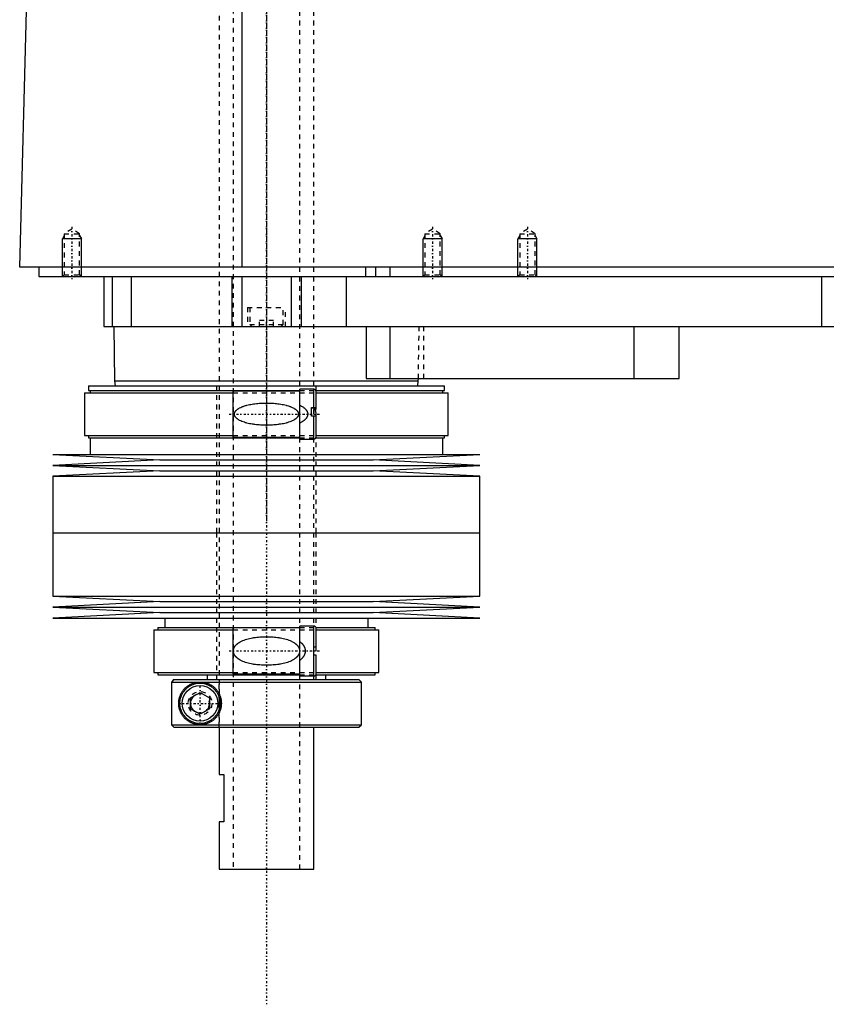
# Model space of a CAD drawing. Extents: x -502 to 139, y -139 to 487.
# Tile 1 of 7: x -502 to -332, y -139 to 69. Entities that reach past the tile are written whole.
import ezdxf

# ---------------------------------------------------------------- set-up
doc = ezdxf.new("R2010")
doc.units = 0
doc.linetypes.add('CENTER', pattern=[1.5, 0.45, -0.5, 0.05, -0.5])
doc.linetypes.add('DASHED', pattern=[2, 1, -1])
for name, color, linetype in [('AM_0', 7, 'CONTINUOUS'), ('AM_10', 7, 'CONTINUOUS'), ('AM_3', 7, 'DASHED'), ('AM_7', 7, 'CENTER')]:
    doc.layers.add(name, color=color, linetype=linetype)

msp = doc.modelspace()

# ---------------------------------------------------------------- linework, layer by layer
at = {"layer": 'AM_0', "color": 7, "linetype": 'CONTINUOUS'}
for p, q in [((-455.15, 16.5), (-455.15, 77.05)), ((-502, 16.5), (-500.5, 73.35)), ((-100.5, 16.5), (-502, 16.5)), ((-498, 16.5), (-498, 14.5)), ((-429.15, 16.5), (-429.15, 14.5)), ((-427, 16.5), (-427, 14.5)), ((-424, 16.5), (-424, 14.5)), ((-498, 14.5), (-144, 14.5)), ((-489, 14.5), (-489.01, 14.51)), ((-484.3, 14.5), (-484.3, 4)), ((-482.5, 14.5), (-482.5, 4)), ((-478.5, 14.5), (-478.5, 4)), ((-457.3, 14.5), (-457.3, 4)), ((-455.19, 14.5), (-455.19, 4)), ((-444.81, 14.5), (-444.81, 4)), ((-442.7, 14.5), (-442.7, 4)), ((-433.21, 14.5), (-433.21, 4)), ((-333, 14.5), (-333, 4)), ((-484.3, 4), (-288, 4)), ((-482.18, 4), (-482, -7.5)), ((-429, 4), (-429, -7)), ((-424, 4), (-424, -7)), ((-372.56, 4), (-372.56, -7)), ((-363, -7), (-363, 4)), ((-482, -7.5), (-481.9, -8.5)), ((-482, -7.5), (-418, -7.5)), ((-429, -7), (-363, -7)), ((-418.1, -8.5), (-418, -7.5)), ((-418, -7.5), (-417.99, -7)), ((-488.32, -10), (-488.32, -19)), ((-488.32, -10), (-457, -10)), ((-487.52, -8.5), (-487.52, -9.5)), ((-487.52, -8.5), (-412.48, -8.5)), ((-487.52, -9.5), (-443, -9.5)), ((-487.18, -9.5), (-487.18, -10)), ((-443, -9.65), (-457, -9.65)), ((-457, -19.35), (-457, -9.65)), ((-440, -9.25), (-443, -9.25)), ((-443, -19.75), (-443, -9.25)), ((-440, -13.1), (-440, -9.25)), ((-439.56, -9.5), (-412.48, -9.5)), ((-439.5, -13.1), (-439.5, -9.75)), ((-439.5, -10), (-411.68, -10)), ((-412.82, -10), (-412.82, -9.5)), ((-412.48, -9.5), (-412.48, -8.5)), ((-411.68, -19), (-411.68, -10)), ((-440.5, -13.1), (-439.5, -13.1)), ((-440.5, -14.9), (-440.5, -13.1)), ((-440.5, -13.16), (-440, -13.16)), ((-439.5, -14.9), (-440.5, -14.9)), ((-440, -19.75), (-440, -14.9)), ((-439.5, -19.25), (-439.5, -14.9)), ((-488.32, -19), (-457, -19)), ((-487.52, -19), (-487.52, -19.5)), ((-487.52, -19.5), (-443, -19.5)), ((-487.18, -19.5), (-487.18, -23)), ((-457, -19.35), (-443, -19.35)), ((-443, -19.75), (-440, -19.75)), ((-439.56, -19.5), (-412.48, -19.5)), ((-439.5, -19), (-411.68, -19)), ((-412.82, -23), (-412.82, -19.5)), ((-412.48, -19.5), (-412.48, -19)), ((-495, -23), (-472.5, -24.15)), ((-495, -23), (-405, -23)), ((-472.5, -24.15), (-495, -25.3)), ((-472.5, -24.15), (-427.5, -24.15)), ((-427.5, -24.15), (-405, -23)), ((-405, -25.3), (-427.5, -24.15)), ((-495, -25.3), (-472.5, -26.45)), ((-495, -25.3), (-405, -25.3)), ((-472.5, -26.45), (-495, -27.6)), ((-472.5, -26.45), (-427.5, -26.45)), ((-427.5, -26.45), (-405, -25.3)), ((-405, -27.6), (-427.5, -26.45)), ((-495, -27.6), (-495, -39.5)), ((-495, -27.6), (-405, -27.6)), ((-405, -39.5), (-405, -27.6)), ((-495, -39.5), (-405, -39.5)), ((-495, -39.5), (-495, -52.9)), ((-495, -39.5), (-405, -39.5)), ((-405, -52.9), (-405, -39.5)), ((-495, -52.9), (-472.5, -54.05)), ((-495, -52.9), (-405, -52.9)), ((-427.5, -54.05), (-405, -52.9)), ((-472.5, -54.05), (-495, -55.2)), ((-495, -55.2), (-472.5, -56.35)), ((-495, -55.2), (-405, -55.2)), ((-472.5, -54.05), (-427.5, -54.05)), ((-405, -55.2), (-427.5, -54.05)), ((-427.5, -56.35), (-405, -55.2)), ((-472.5, -56.35), (-495, -57.5)), ((-495, -57.5), (-405, -57.5)), ((-472.5, -56.35), (-427.5, -56.35)), ((-471.4, -57.5), (-471.4, -59.5)), ((-428.6, -59.5), (-428.6, -57.5)), ((-405, -57.5), (-427.5, -56.35)), ((-473.7, -60), (-473.7, -69)), ((-473.7, -60), (-457, -60)), ((-472.9, -59.5), (-472.9, -60)), ((-472.9, -59.5), (-443, -59.5)), ((-443, -59.6), (-457, -59.6)), ((-457, -69.3), (-457, -59.6)), ((-440, -59.2), (-443, -59.2)), ((-443, -69.7), (-443, -59.2)), ((-440, -69.7), (-440, -59.2)), ((-439.54, -59.5), (-427.1, -59.5)), ((-439.5, -63.55), (-439.5, -59.7)), ((-439.5, -60), (-426.3, -60)), ((-427.1, -60), (-427.1, -59.5)), ((-426.3, -69), (-426.3, -60)), ((-440, -63.55), (-439.5, -63.55)), ((-439.5, -65.35), (-440, -65.35)), ((-439.5, -69.2), (-439.5, -65.35)), ((-473.7, -69), (-457, -69)), ((-472.9, -69), (-472.9, -69.5)), ((-472.9, -69.5), (-442.99, -69.5)), ((-469.49, -70.5), (-469.99, -71)), ((-469.49, -70.5), (-430.5, -70.5)), ((-462.5, -69.5), (-462.5, -70.5)), ((-457, -69.3), (-443, -69.3)), ((-443, -69.7), (-440, -69.7)), ((-439.6, -69.5), (-427.1, -69.5)), ((-439.5, -69), (-426.3, -69)), ((-437.5, -70.5), (-437.5, -69.5)), ((-430, -71), (-430.5, -70.5)), ((-427.1, -69.5), (-427.1, -69)), ((-469.99, -71), (-430, -71)), ((-469.99, -71), (-469.99, -80)), ((-430, -80), (-430, -71)), ((-466, -74.35), (-464, -73.19)), ((-466, -76.65), (-466, -74.35)), ((-464, -73.19), (-462, -74.35)), ((-462, -74.35), (-462, -76.65)), ((-464, -77.81), (-466, -76.65)), ((-462, -76.65), (-464, -77.81)), ((-469.99, -80), (-430, -80)), ((-469.99, -80), (-469.49, -80.5)), ((-469.49, -80.5), (-430.5, -80.5)), ((-460, -80.5), (-460, -90.5)), ((-440, -110.5), (-440, -80.5)), ((-430.5, -80.5), (-430, -80)), ((-460, -90.5), (-459, -90.5)), ((-459, -90.5), (-459, -100.5)), ((-460, -100.5), (-460, -110.5)), ((-459, -100.5), (-460, -100.5)), ((-460, -110.5), (-440, -110.5))]:
    msp.add_line(p, q, dxfattribs=at)
for points in [[(-440, -13.16, 0), (-440, -13.16, 0), (-440, -13.16, 0), (-439.99, -13.16, 0), (-439.99, -13.16, 0), (-439.99, -13.16, 0), (-439.99, -13.16, 0), (-439.98, -13.16, 0), (-439.98, -13.16, 0), (-439.98, -13.16, 0), (-439.98, -13.16, 0), (-439.97, -13.16, 0), (-439.97, -13.16, 0), (-439.97, -13.16, 0), (-439.97, -13.16, 0), (-439.96, -13.16, 0), (-439.96, -13.16, 0), (-439.96, -13.16, 0), (-439.96, -13.16, 0), (-439.96, -13.16, 0), (-439.95, -13.16, 0), (-439.95, -13.17, 0), (-439.95, -13.17, 0), (-439.95, -13.17, 0), (-439.95, -13.17, 0), (-439.94, -13.17, 0), (-439.94, -13.17, 0), (-439.94, -13.17, 0), (-439.94, -13.17, 0), (-439.93, -13.17, 0), (-439.93, -13.17, 0), (-439.93, -13.18, 0), (-439.93, -13.18, 0), (-439.93, -13.18, 0), (-439.93, -13.18, 0), (-439.92, -13.18, 0), (-439.92, -13.18, 0), (-439.92, -13.18, 0), (-439.92, -13.18, 0), (-439.91, -13.19, 0), (-439.91, -13.19, 0), (-439.91, -13.19, 0), (-439.91, -13.19, 0), (-439.91, -13.19, 0), (-439.9, -13.19, 0), (-439.9, -13.19, 0), (-439.9, -13.2, 0), (-439.9, -13.2, 0), (-439.9, -13.2, 0), (-439.9, -13.2, 0), (-439.89, -13.2, 0), (-439.89, -13.21, 0), (-439.87, -13.22, 0), (-439.87, -13.23, 0), (-439.86, -13.23, 0), (-439.85, -13.25, 0), (-439.84, -13.26, 0), (-439.83, -13.28, 0), (-439.82, -13.29, 0), (-439.81, -13.3, 0), (-439.81, -13.31, 0), (-439.8, -13.32, 0), (-439.8, -13.34, 0), (-439.79, -13.35, 0), (-439.78, -13.36, 0), (-439.78, -13.37, 0), (-439.77, -13.38, 0), (-439.77, -13.4, 0), (-439.76, -13.41, 0), (-439.76, -13.42, 0), (-439.76, -13.43, 0), (-439.75, -13.45, 0), (-439.73, -13.5, 0), (-439.71, -13.6, 0), (-439.68, -13.7, 0), (-439.67, -13.81, 0), (-439.65, -13.91, 0), (-439.65, -13.97, 0), (-439.64, -14.02, 0), (-439.63, -14.13, 0), (-439.63, -14.23, 0), (-439.62, -14.34, 0), (-439.62, -14.44, 0), (-439.62, -14.54, 0), (-439.62, -14.59, 0), (-439.62, -14.64, 0), (-439.63, -14.74, 0), (-439.63, -14.85, 0), (-439.63, -14.9, 0)], [(-464, -80, 0), (-464.06, -80, 0), (-464.19, -80, 0), (-464.32, -79.99, 0), (-464.38, -79.98, 0), (-464.44, -79.98, 0), (-464.57, -79.96, 0), (-464.7, -79.95, 0), (-464.82, -79.92, 0), (-464.94, -79.9, 0), (-465.07, -79.87, 0), (-465.13, -79.86, 0), (-465.19, -79.84, 0), (-465.31, -79.81, 0), (-465.43, -79.77, 0), (-465.55, -79.73, 0), (-465.66, -79.68, 0), (-465.78, -79.63, 0), (-465.83, -79.61, 0), (-465.89, -79.58, 0), (-466, -79.53, 0), (-466.11, -79.47, 0), (-466.16, -79.45, 0), (-466.22, -79.42, 0), (-466.32, -79.35, 0), (-466.43, -79.29, 0), (-466.48, -79.26, 0), (-466.53, -79.22, 0), (-466.63, -79.15, 0), (-466.72, -79.08, 0), (-466.82, -79.01, 0), (-466.91, -78.93, 0), (-467, -78.85, 0), (-467.05, -78.81, 0), (-467.09, -78.77, 0), (-467.17, -78.69, 0), (-467.26, -78.6, 0), (-467.34, -78.52, 0), (-467.42, -78.43, 0), (-467.49, -78.34, 0), (-467.53, -78.29, 0), (-467.57, -78.25, 0), (-467.64, -78.15, 0), (-467.71, -78.05, 0), (-467.78, -77.94, 0), (-467.85, -77.83, 0), (-467.91, -77.72, 0), (-467.95, -77.66, 0), (-467.98, -77.6, 0), (-468.04, -77.48, 0), (-468.1, -77.36, 0), (-468.15, -77.23, 0), (-468.21, -77.1, 0), (-468.25, -76.97, 0), (-468.28, -76.9, 0), (-468.3, -76.83, 0), (-468.34, -76.69, 0), (-468.38, -76.55, 0), (-468.41, -76.4, 0), (-468.43, -76.31, 0), (-468.43, -76.28, 0), (-468.44, -76.26, 0), (-468.44, -76.24, 0), (-468.44, -76.23, 0), (-468.44, -76.21, 0), (-468.45, -76.18, 0), (-468.45, -76.15, 0), (-468.46, -76.13, 0), (-468.46, -76.1, 0), (-468.46, -76.09, 0), (-468.46, -76.07, 0), (-468.47, -76.05, 0), (-468.47, -76.02, 0), (-468.47, -76.01, 0), (-468.47, -75.99, 0), (-468.48, -75.97, 0), (-468.48, -75.94, 0), (-468.48, -75.93, 0), (-468.48, -75.91, 0), (-468.48, -75.89, 0), (-468.49, -75.86, 0), (-468.49, -75.83, 0), (-468.49, -75.8, 0), (-468.49, -75.77, 0), (-468.49, -75.76, 0), (-468.49, -75.75, 0), (-468.49, -75.72, 0), (-468.5, -75.69, 0), (-468.5, -75.66, 0), (-468.5, -75.63, 0), (-468.5, -75.6, 0), (-468.5, -75.59, 0), (-468.5, -75.57, 0), (-468.5, -75.54, 0), (-468.5, -75.51, 0), (-468.5, -75.5, 0), (-468.5, -75.49, 0), (-468.5, -75.46, 0), (-468.5, -75.43, 0), (-468.5, -75.41, 0), (-468.5, -75.4, 0), (-468.5, -75.37, 0), (-468.5, -75.34, 0), (-468.5, -75.31, 0), (-468.49, -75.28, 0), (-468.49, -75.25, 0), (-468.49, -75.24, 0), (-468.49, -75.23, 0), (-468.49, -75.2, 0), (-468.49, -75.17, 0), (-468.49, -75.14, 0), (-468.48, -75.11, 0), (-468.48, -75.09, 0), (-468.48, -75.07, 0), (-468.48, -75.06, 0), (-468.48, -75.03, 0), (-468.47, -75.01, 0), (-468.47, -74.99, 0), (-468.47, -74.98, 0), (-468.47, -74.95, 0), (-468.46, -74.93, 0), (-468.46, -74.91, 0), (-468.46, -74.9, 0), (-468.46, -74.87, 0), (-468.45, -74.85, 0), (-468.45, -74.82, 0), (-468.44, -74.79, 0), (-468.44, -74.77, 0), (-468.44, -74.76, 0), (-468.44, -74.74, 0), (-468.43, -74.72, 0), (-468.43, -74.69, 0), (-468.41, -74.6, 0), (-468.38, -74.45, 0), (-468.34, -74.31, 0), (-468.3, -74.17, 0), (-468.28, -74.1, 0), (-468.25, -74.03, 0), (-468.21, -73.9, 0), (-468.15, -73.77, 0), (-468.1, -73.64, 0), (-468.04, -73.52, 0), (-467.98, -73.4, 0), (-467.95, -73.34, 0), (-467.91, -73.28, 0), (-467.85, -73.17, 0), (-467.78, -73.06, 0), (-467.71, -72.95, 0), (-467.64, -72.85, 0), (-467.57, -72.75, 0), (-467.53, -72.71, 0), (-467.49, -72.66, 0), (-467.42, -72.57, 0), (-467.34, -72.48, 0), (-467.26, -72.4, 0), (-467.17, -72.31, 0), (-467.09, -72.23, 0), (-467.05, -72.19, 0), (-467, -72.15, 0), (-466.91, -72.07, 0), (-466.82, -71.99, 0), (-466.72, -71.92, 0), (-466.63, -71.85, 0), (-466.53, -71.78, 0), (-466.48, -71.74, 0), (-466.43, -71.71, 0), (-466.32, -71.65, 0), (-466.22, -71.58, 0), (-466.16, -71.55, 0), (-466.11, -71.53, 0), (-466, -71.47, 0), (-465.89, -71.42, 0), (-465.83, -71.39, 0), (-465.78, -71.37, 0), (-465.66, -71.32, 0), (-465.55, -71.27, 0), (-465.43, -71.23, 0), (-465.31, -71.19, 0), (-465.19, -71.16, 0), (-465.13, -71.14, 0), (-465.07, -71.13, 0), (-464.94, -71.1, 0), (-464.82, -71.08, 0), (-464.7, -71.05, 0), (-464.57, -71.04, 0), (-464.44, -71.02, 0), (-464.38, -71.02, 0), (-464.32, -71.01, 0), (-464.19, -71, 0), (-464.06, -71, 0), (-464, -71, 0)], [(-464, -71, 0), (-463.95, -71, 0), (-463.85, -71, 0), (-463.74, -71.01, 0), (-463.69, -71.01, 0), (-463.63, -71.01, 0), (-463.52, -71.03, 0), (-463.42, -71.04, 0), (-463.3, -71.05, 0), (-463.19, -71.07, 0), (-463.08, -71.09, 0), (-463.02, -71.11, 0), (-462.97, -71.12, 0), (-462.85, -71.15, 0), (-462.74, -71.18, 0), (-462.63, -71.21, 0), (-462.51, -71.25, 0), (-462.4, -71.29, 0), (-462.34, -71.32, 0), (-462.28, -71.34, 0), (-462.17, -71.39, 0), (-462.06, -71.44, 0), (-462, -71.47, 0), (-461.95, -71.5, 0), (-461.83, -71.56, 0), (-461.72, -71.62, 0), (-461.67, -71.65, 0), (-461.61, -71.68, 0), (-461.51, -71.75, 0), (-461.4, -71.83, 0), (-461.3, -71.9, 0), (-461.19, -71.98, 0), (-461.09, -72.06, 0), (-461.04, -72.11, 0), (-461, -72.15, 0), (-460.9, -72.24, 0), (-460.81, -72.33, 0), (-460.71, -72.42, 0), (-460.63, -72.52, 0), (-460.54, -72.62, 0), (-460.5, -72.68, 0), (-460.45, -72.73, 0), (-460.37, -72.84, 0), (-460.29, -72.95, 0), (-460.21, -73.07, 0), (-460.14, -73.19, 0), (-460.06, -73.32, 0), (-460.03, -73.38, 0), (-460, -73.45, 0), (-459.93, -73.58, 0), (-459.87, -73.71, 0), (-459.81, -73.85, 0), (-459.76, -73.99, 0), (-459.71, -74.13, 0), (-459.69, -74.2, 0), (-459.67, -74.27, 0), (-459.63, -74.41, 0), (-459.6, -74.56, 0), (-459.57, -74.7, 0), (-459.55, -74.85, 0), (-459.53, -74.99, 0), (-459.52, -75.07, 0), (-459.51, -75.14, 0), (-459.51, -75.28, 0), (-459.5, -75.43, 0), (-459.5, -75.5, 0), (-459.5, -75.57, 0), (-459.51, -75.72, 0), (-459.51, -75.86, 0), (-459.52, -75.93, 0), (-459.53, -76.01, 0), (-459.55, -76.15, 0), (-459.57, -76.3, 0), (-459.6, -76.44, 0), (-459.63, -76.59, 0), (-459.67, -76.73, 0), (-459.69, -76.8, 0), (-459.71, -76.87, 0), (-459.76, -77.01, 0), (-459.81, -77.15, 0), (-459.87, -77.29, 0), (-459.93, -77.42, 0), (-460, -77.55, 0), (-460.03, -77.62, 0), (-460.06, -77.68, 0), (-460.14, -77.81, 0), (-460.21, -77.93, 0), (-460.29, -78.05, 0), (-460.37, -78.16, 0), (-460.45, -78.27, 0), (-460.5, -78.32, 0), (-460.54, -78.38, 0), (-460.63, -78.48, 0), (-460.71, -78.58, 0), (-460.81, -78.67, 0), (-460.9, -78.76, 0), (-461, -78.85, 0), (-461.04, -78.89, 0), (-461.09, -78.94, 0), (-461.19, -79.02, 0), (-461.3, -79.1, 0), (-461.4, -79.17, 0), (-461.51, -79.25, 0), (-461.61, -79.32, 0), (-461.67, -79.35, 0), (-461.72, -79.38, 0), (-461.83, -79.44, 0), (-461.95, -79.5, 0), (-462, -79.53, 0), (-462.06, -79.56, 0), (-462.17, -79.61, 0), (-462.28, -79.66, 0), (-462.34, -79.68, 0), (-462.4, -79.71, 0), (-462.51, -79.75, 0), (-462.63, -79.79, 0), (-462.74, -79.82, 0), (-462.85, -79.85, 0), (-462.97, -79.88, 0), (-463.02, -79.89, 0), (-463.08, -79.91, 0), (-463.19, -79.93, 0), (-463.3, -79.95, 0), (-463.42, -79.96, 0), (-463.52, -79.97, 0), (-463.63, -79.99, 0), (-463.69, -79.99, 0), (-463.74, -79.99, 0), (-463.85, -80, 0), (-463.95, -80, 0), (-464, -80, 0)]]:
    msp.add_polyline3d(points, dxfattribs=at)
for radius in [4.25, 3.75]:
    msp.add_circle((-464, -75.5), radius, dxfattribs=at)
for centre, start, end in [((-440, -9.75), 0, 90), ((-440, -19.25), 270, 0), ((-440, -59.7), 0, 90), ((-440, -69.2), 270, 0)]:
    msp.add_arc(centre, 0.5, start, end, dxfattribs=at)
at = {"layer": 'AM_10', "color": 7, "linetype": 'CONTINUOUS'}
for p, q in [((-492.62, 23.16), (-493, 22.5)), ((-489.38, 23.16), (-489, 22.5)), ((-416.62, 23.16), (-417, 22.5)), ((-413.38, 23.16), (-413, 22.5)), ((-396.62, 23.16), (-397, 22.5)), ((-393.38, 23.16), (-393, 22.5)), ((-489, 22.5), (-493, 22.5)), ((-493, 14.5), (-493, 22.5)), ((-489, 14.5), (-489, 22.5)), ((-413, 22.5), (-417, 22.5)), ((-417, 14.5), (-417, 22.5)), ((-413, 14.5), (-413, 22.5)), ((-393, 22.5), (-397, 22.5)), ((-397, 14.5), (-397, 22.5)), ((-393, 14.5), (-393, 22.5))]:
    msp.add_line(p, q, dxfattribs=at)
msp.add_arc((-464, -75.5), 2.01, 75, 15, dxfattribs=at)
at = {"layer": 'AM_3', "color": 6, "linetype": 'DASHED'}
for p, q in [((-457, 419), (-457, -110.5)), ((-443, -110.5), (-443, 419)), ((-460, 403.5), (-460, -80.5)), ((-440, -70.5), (-440, 399.9)), ((-491, 24.5), (-492.62, 23.56)), ((-492.62, 23.56), (-492.62, 14.88)), ((-492.62, 23.56), (-489.38, 23.56)), ((-489.38, 23.56), (-491, 24.5)), ((-489.38, 14.88), (-489.38, 23.56)), ((-415, 24.5), (-416.62, 23.56)), ((-416.62, 23.56), (-416.62, 14.88)), ((-416.62, 23.56), (-413.38, 23.56)), ((-413.38, 23.56), (-415, 24.5)), ((-413.38, 14.88), (-413.38, 23.56)), ((-395, 24.5), (-396.62, 23.56)), ((-396.62, 23.56), (-396.62, 14.88)), ((-396.62, 23.56), (-393.38, 23.56)), ((-393.38, 23.56), (-395, 24.5)), ((-393.38, 14.88), (-393.38, 23.56)), ((-492.62, 14.88), (-493, 14.5)), ((-492.62, 14.88), (-489.38, 14.88)), ((-489.01, 14.51), (-489.38, 14.88)), ((-416.62, 14.88), (-417, 14.5)), ((-416.62, 14.88), (-413.38, 14.88)), ((-413, 14.5), (-413.38, 14.88)), ((-396.62, 14.88), (-397, 14.5)), ((-396.62, 14.88), (-393.38, 14.88)), ((-393, 14.5), (-393.38, 14.88)), ((-478.5, 14.5), (-478.5, 4)), ((-454, 8), (-454, 4)), ((-454, 8), (-446, 8)), ((-453.5, 8), (-453.5, 4.4)), ((-446.5, 4.4), (-446.5, 8)), ((-446, 4), (-446, 8)), ((-453.5, 4.4), (-453.1, 4)), ((-453.5, 4.4), (-446.5, 4.4)), ((-451.5, 4), (-451.5, 5.25)), ((-448.5, 5.25), (-451.5, 5.25)), ((-450, 4), (-450, 5.25)), ((-448.5, 4), (-448.5, 5.25)), ((-446.9, 4), (-446.5, 4.4)), ((-417.99, -7), (-417.82, 4)), ((-416.85, -7), (-416.85, 4)), ((-460.5, -8.5), (-460.5, -39.5)), ((-457, -10), (-439.5, -10)), ((-443, -9.5), (-439.56, -9.5)), ((-439.5, -39.5), (-439.5, -8.5)), ((-440, -13.16), (-440, -14.9)), ((-457, -19), (-439.5, -19)), ((-443, -19.5), (-439.56, -19.5)), ((-460.5, -39.5), (-460.5, -70.5)), ((-439.5, -70.5), (-439.5, -39.5)), ((-457, -60), (-439.5, -60)), ((-443, -59.5), (-439.54, -59.5)), ((-469.73, -70.75), (-469.49, -70.5)), ((-459.97, -80.5), (-459.97, -70.5)), ((-457, -69), (-439.5, -69)), ((-442.99, -69.5), (-439.6, -69.5)), ((-469.86, -80.13), (-469.99, -80))]:
    msp.add_line(p, q, dxfattribs=at)
for points in [[(-450, -12.16, 0), (-449.86, -12.16, 0), (-449.58, -12.17, 0), (-449.3, -12.17, 0), (-449.16, -12.18, 0), (-449.02, -12.19, 0), (-448.73, -12.2, 0), (-448.44, -12.22, 0), (-448.16, -12.25, 0), (-447.87, -12.27, 0), (-447.58, -12.31, 0), (-447.43, -12.33, 0), (-447.29, -12.35, 0), (-447, -12.39, 0), (-446.72, -12.44, 0), (-446.44, -12.49, 0), (-446.16, -12.56, 0), (-445.88, -12.62, 0), (-445.75, -12.66, 0), (-445.61, -12.7, 0), (-445.35, -12.78, 0), (-445.09, -12.86, 0), (-444.96, -12.91, 0), (-444.83, -12.96, 0), (-444.59, -13.07, 0), (-444.35, -13.19, 0), (-444.23, -13.25, 0), (-444.21, -13.26, 0), (-444.17, -13.29, 0), (-444.13, -13.31, 0), (-444.12, -13.32, 0), (-444.1, -13.33, 0), (-444.06, -13.36, 0), (-444.02, -13.38, 0), (-443.99, -13.41, 0), (-443.95, -13.43, 0), (-443.91, -13.46, 0), (-443.89, -13.47, 0), (-443.88, -13.48, 0), (-443.84, -13.51, 0), (-443.81, -13.54, 0), (-443.77, -13.57, 0), (-443.74, -13.6, 0), (-443.7, -13.63, 0), (-443.68, -13.64, 0), (-443.67, -13.66, 0), (-443.63, -13.69, 0), (-443.6, -13.73, 0), (-443.57, -13.76, 0), (-443.54, -13.8, 0), (-443.51, -13.84, 0), (-443.49, -13.85, 0), (-443.48, -13.87, 0), (-443.45, -13.91, 0), (-443.42, -13.95, 0), (-443.4, -13.99, 0), (-443.37, -14.03, 0), (-443.35, -14.08, 0), (-443.34, -14.1, 0), (-443.33, -14.12, 0), (-443.31, -14.16, 0), (-443.3, -14.21, 0), (-443.28, -14.25, 0), (-443.27, -14.3, 0), (-443.26, -14.34, 0), (-443.26, -14.36, 0), (-443.25, -14.39, 0), (-443.25, -14.43, 0), (-443.25, -14.48, 0), (-443.25, -14.5, 0), (-443.25, -14.52, 0), (-443.25, -14.57, 0), (-443.25, -14.61, 0), (-443.26, -14.64, 0), (-443.26, -14.66, 0), (-443.27, -14.7, 0), (-443.28, -14.75, 0), (-443.3, -14.79, 0), (-443.31, -14.84, 0), (-443.33, -14.88, 0), (-443.34, -14.9, 0), (-443.35, -14.92, 0), (-443.37, -14.97, 0), (-443.4, -15.01, 0), (-443.42, -15.05, 0), (-443.45, -15.09, 0), (-443.48, -15.13, 0), (-443.49, -15.15, 0), (-443.51, -15.16, 0), (-443.54, -15.2, 0), (-443.57, -15.24, 0), (-443.6, -15.27, 0), (-443.63, -15.31, 0), (-443.67, -15.34, 0), (-443.68, -15.36, 0), (-443.7, -15.37, 0), (-443.74, -15.4, 0), (-443.77, -15.43, 0), (-443.81, -15.46, 0), (-443.84, -15.49, 0), (-443.88, -15.52, 0), (-443.89, -15.53, 0), (-443.91, -15.54, 0), (-443.95, -15.57, 0), (-443.99, -15.59, 0), (-444.02, -15.62, 0), (-444.06, -15.64, 0), (-444.1, -15.67, 0), (-444.12, -15.68, 0), (-444.13, -15.69, 0), (-444.17, -15.71, 0), (-444.21, -15.74, 0), (-444.23, -15.75, 0), (-444.35, -15.81, 0), (-444.59, -15.93, 0), (-444.83, -16.04, 0), (-445.09, -16.14, 0), (-445.35, -16.22, 0), (-445.61, -16.3, 0), (-445.75, -16.34, 0), (-445.88, -16.38, 0), (-446.16, -16.44, 0), (-446.44, -16.51, 0), (-446.72, -16.56, 0), (-447, -16.61, 0), (-447.29, -16.65, 0), (-447.43, -16.67, 0), (-447.58, -16.69, 0), (-447.87, -16.73, 0), (-448.16, -16.75, 0), (-448.44, -16.78, 0), (-448.73, -16.8, 0), (-449.02, -16.81, 0), (-449.16, -16.82, 0), (-449.3, -16.83, 0), (-449.58, -16.83, 0), (-449.86, -16.84, 0), (-450, -16.84, 0), (-450.14, -16.84, 0), (-450.42, -16.83, 0), (-450.7, -16.83, 0), (-450.84, -16.82, 0), (-450.98, -16.81, 0), (-451.27, -16.8, 0), (-451.56, -16.78, 0), (-451.84, -16.75, 0), (-452.13, -16.73, 0), (-452.42, -16.69, 0), (-452.57, -16.67, 0), (-452.71, -16.65, 0), (-453, -16.61, 0), (-453.28, -16.56, 0), (-453.56, -16.51, 0), (-453.84, -16.44, 0), (-454.12, -16.38, 0), (-454.25, -16.34, 0), (-454.39, -16.3, 0), (-454.65, -16.22, 0), (-454.91, -16.14, 0), (-455.17, -16.04, 0), (-455.41, -15.93, 0), (-455.65, -15.81, 0), (-455.77, -15.75, 0), (-455.79, -15.74, 0), (-455.83, -15.71, 0), (-455.87, -15.69, 0), (-455.88, -15.68, 0), (-455.9, -15.67, 0), (-455.94, -15.64, 0), (-455.98, -15.62, 0), (-456.01, -15.59, 0), (-456.05, -15.57, 0), (-456.09, -15.54, 0), (-456.11, -15.53, 0), (-456.12, -15.52, 0), (-456.16, -15.49, 0), (-456.19, -15.46, 0), (-456.23, -15.43, 0), (-456.26, -15.4, 0), (-456.3, -15.37, 0), (-456.32, -15.36, 0), (-456.33, -15.34, 0), (-456.37, -15.31, 0), (-456.4, -15.27, 0), (-456.43, -15.24, 0), (-456.46, -15.2, 0), (-456.49, -15.16, 0), (-456.51, -15.15, 0), (-456.52, -15.13, 0), (-456.55, -15.09, 0), (-456.58, -15.05, 0), (-456.6, -15.01, 0), (-456.63, -14.97, 0), (-456.65, -14.92, 0), (-456.66, -14.9, 0), (-456.67, -14.88, 0), (-456.69, -14.84, 0), (-456.7, -14.79, 0), (-456.72, -14.75, 0), (-456.73, -14.7, 0), (-456.74, -14.66, 0), (-456.74, -14.64, 0), (-456.75, -14.61, 0), (-456.75, -14.57, 0), (-456.75, -14.52, 0), (-456.75, -14.5, 0), (-456.75, -14.48, 0), (-456.75, -14.43, 0), (-456.75, -14.39, 0), (-456.74, -14.36, 0), (-456.74, -14.34, 0), (-456.73, -14.3, 0), (-456.72, -14.25, 0), (-456.7, -14.21, 0), (-456.69, -14.16, 0), (-456.67, -14.12, 0), (-456.66, -14.1, 0), (-456.65, -14.08, 0), (-456.63, -14.03, 0), (-456.6, -13.99, 0), (-456.58, -13.95, 0), (-456.55, -13.91, 0), (-456.52, -13.87, 0), (-456.51, -13.85, 0), (-456.49, -13.84, 0), (-456.46, -13.8, 0), (-456.43, -13.76, 0), (-456.4, -13.73, 0), (-456.37, -13.69, 0), (-456.33, -13.66, 0), (-456.32, -13.64, 0), (-456.3, -13.63, 0), (-456.26, -13.6, 0), (-456.23, -13.57, 0), (-456.19, -13.54, 0), (-456.16, -13.51, 0), (-456.12, -13.48, 0), (-456.11, -13.47, 0), (-456.09, -13.46, 0), (-456.05, -13.43, 0), (-456.01, -13.41, 0), (-455.98, -13.38, 0), (-455.94, -13.36, 0), (-455.9, -13.33, 0), (-455.88, -13.32, 0), (-455.87, -13.31, 0), (-455.83, -13.29, 0), (-455.79, -13.26, 0), (-455.77, -13.25, 0), (-455.65, -13.19, 0), (-455.41, -13.07, 0), (-455.17, -12.96, 0), (-455.04, -12.91, 0), (-454.91, -12.86, 0), (-454.65, -12.78, 0), (-454.39, -12.7, 0), (-454.25, -12.66, 0), (-454.12, -12.62, 0), (-453.84, -12.56, 0), (-453.56, -12.49, 0), (-453.28, -12.44, 0), (-453, -12.39, 0), (-452.71, -12.35, 0), (-452.57, -12.33, 0), (-452.42, -12.31, 0), (-452.13, -12.27, 0), (-451.84, -12.25, 0), (-451.56, -12.22, 0), (-451.27, -12.2, 0), (-450.98, -12.19, 0), (-450.84, -12.18, 0), (-450.7, -12.17, 0), (-450.42, -12.17, 0), (-450.14, -12.16, 0), (-450, -12.16, 0)], [(-443, -12.6, 0), (-442.86, -12.67, 0), (-442.6, -12.81, 0), (-442.34, -12.97, 0), (-442.22, -13.06, 0), (-442.2, -13.07, 0), (-442.16, -13.1, 0), (-442.12, -13.13, 0), (-442.1, -13.15, 0), (-442.08, -13.16, 0), (-442.04, -13.19, 0), (-442.01, -13.23, 0), (-441.97, -13.26, 0), (-441.93, -13.29, 0), (-441.9, -13.32, 0), (-441.88, -13.34, 0), (-441.86, -13.36, 0), (-441.83, -13.39, 0), (-441.8, -13.42, 0), (-441.76, -13.46, 0), (-441.73, -13.49, 0), (-441.7, -13.53, 0), (-441.68, -13.55, 0), (-441.67, -13.57, 0), (-441.64, -13.6, 0), (-441.61, -13.64, 0), (-441.58, -13.68, 0), (-441.55, -13.73, 0), (-441.53, -13.77, 0), (-441.51, -13.79, 0), (-441.5, -13.81, 0), (-441.47, -13.86, 0), (-441.45, -13.9, 0), (-441.43, -13.95, 0), (-441.41, -13.99, 0), (-441.39, -14.04, 0), (-441.38, -14.06, 0), (-441.37, -14.09, 0), (-441.36, -14.14, 0), (-441.34, -14.18, 0), (-441.33, -14.23, 0), (-441.32, -14.28, 0), (-441.31, -14.33, 0), (-441.31, -14.35, 0), (-441.31, -14.38, 0), (-441.3, -14.43, 0), (-441.3, -14.48, 0), (-441.3, -14.5, 0), (-441.3, -14.52, 0), (-441.3, -14.57, 0), (-441.31, -14.62, 0), (-441.31, -14.65, 0), (-441.31, -14.67, 0), (-441.32, -14.72, 0), (-441.33, -14.77, 0), (-441.34, -14.82, 0), (-441.36, -14.86, 0), (-441.37, -14.91, 0), (-441.38, -14.94, 0), (-441.39, -14.96, 0), (-441.41, -15.01, 0), (-441.43, -15.05, 0), (-441.45, -15.1, 0), (-441.47, -15.14, 0), (-441.5, -15.19, 0), (-441.51, -15.21, 0), (-441.53, -15.23, 0), (-441.55, -15.27, 0), (-441.58, -15.32, 0), (-441.61, -15.36, 0), (-441.64, -15.4, 0), (-441.67, -15.43, 0), (-441.68, -15.45, 0), (-441.7, -15.47, 0), (-441.73, -15.51, 0), (-441.76, -15.54, 0), (-441.8, -15.58, 0), (-441.83, -15.61, 0), (-441.86, -15.64, 0), (-441.88, -15.66, 0), (-441.9, -15.68, 0), (-441.93, -15.71, 0), (-441.97, -15.74, 0), (-442.01, -15.77, 0), (-442.04, -15.81, 0), (-442.08, -15.84, 0), (-442.1, -15.85, 0), (-442.12, -15.87, 0), (-442.16, -15.9, 0), (-442.2, -15.93, 0), (-442.22, -15.94, 0), (-442.24, -15.96, 0), (-442.28, -15.98, 0), (-442.32, -16.01, 0), (-442.34, -16.03, 0), (-442.36, -16.04, 0), (-442.4, -16.07, 0), (-442.44, -16.09, 0), (-442.6, -16.19, 0), (-442.86, -16.33, 0), (-443, -16.4, 0)], [(-450, -61.44, 0), (-449.85, -61.44, 0), (-449.55, -61.44, 0), (-449.24, -61.45, 0), (-449.09, -61.46, 0), (-448.93, -61.47, 0), (-448.62, -61.49, 0), (-448.31, -61.51, 0), (-447.99, -61.55, 0), (-447.68, -61.59, 0), (-447.37, -61.63, 0), (-447.22, -61.66, 0), (-447.06, -61.68, 0), (-446.76, -61.74, 0), (-446.45, -61.81, 0), (-446.15, -61.88, 0), (-445.86, -61.96, 0), (-445.57, -62.05, 0), (-445.43, -62.1, 0), (-445.29, -62.15, 0), (-445.02, -62.26, 0), (-444.75, -62.38, 0), (-444.62, -62.45, 0), (-444.49, -62.52, 0), (-444.25, -62.66, 0), (-444.11, -62.76, 0), (-444.07, -62.78, 0), (-444.03, -62.81, 0), (-444.01, -62.82, 0), (-443.99, -62.84, 0), (-443.95, -62.87, 0), (-443.91, -62.9, 0), (-443.9, -62.91, 0), (-443.88, -62.93, 0), (-443.84, -62.96, 0), (-443.8, -62.99, 0), (-443.78, -63, 0), (-443.77, -63.02, 0), (-443.73, -63.05, 0), (-443.69, -63.09, 0), (-443.66, -63.12, 0), (-443.62, -63.15, 0), (-443.59, -63.19, 0), (-443.57, -63.21, 0), (-443.56, -63.23, 0), (-443.52, -63.26, 0), (-443.49, -63.3, 0), (-443.46, -63.34, 0), (-443.42, -63.38, 0), (-443.39, -63.42, 0), (-443.38, -63.44, 0), (-443.36, -63.46, 0), (-443.33, -63.51, 0), (-443.3, -63.55, 0), (-443.28, -63.59, 0), (-443.25, -63.64, 0), (-443.22, -63.69, 0), (-443.21, -63.71, 0), (-443.2, -63.73, 0), (-443.18, -63.78, 0), (-443.16, -63.83, 0), (-443.14, -63.88, 0), (-443.12, -63.92, 0), (-443.1, -63.97, 0), (-443.09, -64, 0), (-443.09, -64.02, 0), (-443.07, -64.07, 0), (-443.06, -64.12, 0), (-443.05, -64.17, 0), (-443.04, -64.22, 0), (-443.03, -64.27, 0), (-443.03, -64.3, 0), (-443.03, -64.32, 0), (-443.03, -64.37, 0), (-443.02, -64.43, 0), (-443.02, -64.45, 0), (-443.02, -64.47, 0), (-443.03, -64.53, 0), (-443.03, -64.58, 0), (-443.03, -64.6, 0), (-443.03, -64.63, 0), (-443.04, -64.68, 0), (-443.05, -64.73, 0), (-443.06, -64.78, 0), (-443.07, -64.83, 0), (-443.09, -64.88, 0), (-443.09, -64.9, 0), (-443.1, -64.93, 0), (-443.12, -64.98, 0), (-443.14, -65.02, 0), (-443.16, -65.07, 0), (-443.18, -65.12, 0), (-443.2, -65.17, 0), (-443.21, -65.19, 0), (-443.22, -65.21, 0), (-443.25, -65.26, 0), (-443.28, -65.31, 0), (-443.3, -65.35, 0), (-443.33, -65.39, 0), (-443.36, -65.44, 0), (-443.38, -65.46, 0), (-443.39, -65.48, 0), (-443.42, -65.52, 0), (-443.46, -65.56, 0), (-443.49, -65.6, 0), (-443.52, -65.64, 0), (-443.56, -65.67, 0), (-443.57, -65.69, 0), (-443.59, -65.71, 0), (-443.62, -65.75, 0), (-443.66, -65.78, 0), (-443.69, -65.81, 0), (-443.73, -65.85, 0), (-443.77, -65.88, 0), (-443.78, -65.9, 0), (-443.8, -65.91, 0), (-443.84, -65.94, 0), (-443.88, -65.97, 0), (-443.9, -65.99, 0), (-443.91, -66, 0), (-443.95, -66.03, 0), (-443.99, -66.06, 0), (-444.01, -66.08, 0), (-444.03, -66.09, 0), (-444.07, -66.12, 0), (-444.11, -66.14, 0), (-444.25, -66.24, 0), (-444.49, -66.38, 0), (-444.75, -66.52, 0), (-445.02, -66.64, 0), (-445.29, -66.75, 0), (-445.43, -66.8, 0), (-445.57, -66.85, 0), (-445.86, -66.94, 0), (-446.15, -67.02, 0), (-446.45, -67.09, 0), (-446.76, -67.16, 0), (-447.06, -67.22, 0), (-447.22, -67.24, 0), (-447.37, -67.27, 0), (-447.68, -67.31, 0), (-447.99, -67.35, 0), (-448.31, -67.39, 0), (-448.62, -67.41, 0), (-448.93, -67.43, 0), (-449.09, -67.44, 0), (-449.24, -67.45, 0), (-449.55, -67.46, 0), (-449.85, -67.46, 0), (-450, -67.46, 0), (-450.15, -67.46, 0), (-450.45, -67.46, 0), (-450.76, -67.45, 0), (-450.91, -67.44, 0), (-451.07, -67.43, 0), (-451.38, -67.41, 0), (-451.69, -67.39, 0), (-452.01, -67.35, 0), (-452.32, -67.31, 0), (-452.63, -67.27, 0), (-452.78, -67.24, 0), (-452.94, -67.22, 0), (-453.24, -67.16, 0), (-453.55, -67.09, 0), (-453.85, -67.02, 0), (-454.14, -66.94, 0), (-454.43, -66.85, 0), (-454.57, -66.8, 0), (-454.71, -66.75, 0), (-454.98, -66.64, 0), (-455.25, -66.52, 0), (-455.51, -66.38, 0), (-455.75, -66.24, 0), (-455.89, -66.14, 0), (-455.93, -66.12, 0), (-455.97, -66.09, 0), (-455.99, -66.08, 0), (-456.01, -66.06, 0), (-456.05, -66.03, 0), (-456.09, -66, 0), (-456.1, -65.99, 0), (-456.12, -65.97, 0), (-456.16, -65.94, 0), (-456.2, -65.91, 0), (-456.22, -65.9, 0), (-456.23, -65.88, 0), (-456.27, -65.85, 0), (-456.31, -65.81, 0), (-456.34, -65.78, 0), (-456.38, -65.75, 0), (-456.41, -65.71, 0), (-456.43, -65.69, 0), (-456.44, -65.67, 0), (-456.48, -65.64, 0), (-456.51, -65.6, 0), (-456.54, -65.56, 0), (-456.58, -65.52, 0), (-456.61, -65.48, 0), (-456.62, -65.46, 0), (-456.64, -65.44, 0), (-456.67, -65.39, 0), (-456.7, -65.35, 0), (-456.72, -65.31, 0), (-456.75, -65.26, 0), (-456.78, -65.21, 0), (-456.79, -65.19, 0), (-456.8, -65.17, 0), (-456.82, -65.12, 0), (-456.84, -65.07, 0), (-456.86, -65.02, 0), (-456.88, -64.98, 0), (-456.9, -64.93, 0), (-456.91, -64.9, 0), (-456.91, -64.88, 0), (-456.93, -64.83, 0), (-456.94, -64.78, 0), (-456.95, -64.73, 0), (-456.96, -64.68, 0), (-456.97, -64.63, 0), (-456.97, -64.6, 0), (-456.97, -64.58, 0), (-456.97, -64.53, 0), (-456.98, -64.47, 0), (-456.98, -64.45, 0), (-456.98, -64.43, 0), (-456.97, -64.37, 0), (-456.97, -64.32, 0), (-456.97, -64.3, 0), (-456.97, -64.27, 0), (-456.96, -64.22, 0), (-456.95, -64.17, 0), (-456.94, -64.12, 0), (-456.93, -64.07, 0), (-456.91, -64.02, 0), (-456.91, -64, 0), (-456.9, -63.97, 0), (-456.88, -63.92, 0), (-456.86, -63.88, 0), (-456.84, -63.83, 0), (-456.82, -63.78, 0), (-456.8, -63.73, 0), (-456.79, -63.71, 0), (-456.78, -63.69, 0), (-456.75, -63.64, 0), (-456.72, -63.59, 0), (-456.7, -63.55, 0), (-456.67, -63.51, 0), (-456.64, -63.46, 0), (-456.62, -63.44, 0), (-456.61, -63.42, 0), (-456.58, -63.38, 0), (-456.54, -63.34, 0), (-456.51, -63.3, 0), (-456.48, -63.26, 0), (-456.44, -63.23, 0), (-456.43, -63.21, 0), (-456.41, -63.19, 0), (-456.38, -63.15, 0), (-456.34, -63.12, 0), (-456.31, -63.09, 0), (-456.27, -63.05, 0), (-456.23, -63.02, 0), (-456.22, -63, 0), (-456.2, -62.99, 0), (-456.16, -62.96, 0), (-456.12, -62.93, 0), (-456.1, -62.91, 0), (-456.09, -62.9, 0), (-456.05, -62.87, 0), (-456.01, -62.84, 0), (-455.99, -62.82, 0), (-455.97, -62.81, 0), (-455.93, -62.78, 0), (-455.89, -62.76, 0), (-455.75, -62.66, 0), (-455.51, -62.52, 0), (-455.38, -62.45, 0), (-455.25, -62.38, 0), (-454.98, -62.26, 0), (-454.71, -62.15, 0), (-454.57, -62.1, 0), (-454.43, -62.05, 0), (-454.14, -61.96, 0), (-453.85, -61.88, 0), (-453.55, -61.81, 0), (-453.24, -61.74, 0), (-452.94, -61.68, 0), (-452.78, -61.66, 0), (-452.63, -61.63, 0), (-452.32, -61.59, 0), (-452.01, -61.55, 0), (-451.69, -61.51, 0), (-451.38, -61.49, 0), (-451.07, -61.47, 0), (-450.91, -61.46, 0), (-450.76, -61.45, 0), (-450.45, -61.44, 0), (-450.15, -61.44, 0), (-450, -61.44, 0)], [(-443, -62.46, 0), (-442.89, -62.54, 0), (-442.77, -62.64, 0), (-442.74, -62.67, 0), (-442.71, -62.7, 0), (-442.69, -62.72, 0), (-442.67, -62.73, 0), (-442.64, -62.76, 0), (-442.61, -62.79, 0), (-442.58, -62.82, 0), (-442.55, -62.85, 0), (-442.52, -62.89, 0), (-442.5, -62.9, 0), (-442.49, -62.92, 0), (-442.46, -62.95, 0), (-442.43, -62.98, 0), (-442.42, -63, 0), (-442.4, -63.02, 0), (-442.38, -63.05, 0), (-442.35, -63.08, 0), (-442.34, -63.1, 0), (-442.32, -63.12, 0), (-442.3, -63.15, 0), (-442.27, -63.19, 0), (-442.25, -63.22, 0), (-442.22, -63.25, 0), (-442.2, -63.29, 0), (-442.19, -63.31, 0), (-442.18, -63.33, 0), (-442.15, -63.36, 0), (-442.13, -63.4, 0), (-442.11, -63.44, 0), (-442.09, -63.48, 0), (-442.07, -63.52, 0), (-442.06, -63.54, 0), (-442.05, -63.56, 0), (-442.03, -63.6, 0), (-442.01, -63.64, 0), (-441.99, -63.68, 0), (-441.98, -63.72, 0), (-441.96, -63.77, 0), (-441.95, -63.79, 0), (-441.94, -63.81, 0), (-441.93, -63.85, 0), (-441.92, -63.9, 0), (-441.9, -63.94, 0), (-441.89, -63.99, 0), (-441.88, -64.03, 0), (-441.88, -64.05, 0), (-441.87, -64.08, 0), (-441.87, -64.12, 0), (-441.86, -64.16, 0), (-441.85, -64.21, 0), (-441.85, -64.25, 0), (-441.84, -64.3, 0), (-441.84, -64.32, 0), (-441.84, -64.34, 0), (-441.84, -64.39, 0), (-441.84, -64.43, 0), (-441.84, -64.45, 0), (-441.84, -64.47, 0), (-441.84, -64.51, 0), (-441.84, -64.56, 0), (-441.84, -64.58, 0), (-441.84, -64.6, 0), (-441.85, -64.65, 0), (-441.85, -64.69, 0), (-441.86, -64.74, 0), (-441.87, -64.78, 0), (-441.87, -64.82, 0), (-441.88, -64.85, 0), (-441.88, -64.87, 0), (-441.89, -64.91, 0), (-441.9, -64.96, 0), (-441.92, -65, 0), (-441.93, -65.05, 0), (-441.94, -65.09, 0), (-441.95, -65.11, 0), (-441.96, -65.13, 0), (-441.98, -65.18, 0), (-441.99, -65.22, 0), (-442.01, -65.26, 0), (-442.03, -65.3, 0), (-442.05, -65.34, 0), (-442.06, -65.36, 0), (-442.07, -65.38, 0), (-442.09, -65.42, 0), (-442.11, -65.46, 0), (-442.13, -65.5, 0), (-442.15, -65.54, 0), (-442.18, -65.57, 0), (-442.19, -65.59, 0), (-442.2, -65.61, 0), (-442.22, -65.65, 0), (-442.25, -65.68, 0), (-442.27, -65.71, 0), (-442.3, -65.75, 0), (-442.32, -65.78, 0), (-442.34, -65.8, 0), (-442.35, -65.82, 0), (-442.38, -65.85, 0), (-442.4, -65.88, 0), (-442.42, -65.9, 0), (-442.43, -65.92, 0), (-442.46, -65.95, 0), (-442.49, -65.98, 0), (-442.5, -66, 0), (-442.52, -66.01, 0), (-442.55, -66.05, 0), (-442.58, -66.08, 0), (-442.61, -66.11, 0), (-442.64, -66.14, 0), (-442.67, -66.17, 0), (-442.69, -66.18, 0), (-442.71, -66.2, 0), (-442.74, -66.23, 0), (-442.77, -66.26, 0), (-442.89, -66.36, 0), (-443, -66.44, 0)]]:
    msp.add_polyline3d(points, dxfattribs=at)
msp.add_circle((-464, -75.5), 2.5, dxfattribs=at)
at = {"layer": 'AM_7', "color": 4, "linetype": 'CENTER'}
for p, q in [((-450, 487.48), (-450, -138.97)), ((-450, 224.39), (-450, -37.19)), ((-491, 25), (-491, 14)), ((-415, 25), (-415, 14)), ((-395, 25), (-395, 14)), ((-450, -5.4), (-450, -73.6)), ((-450, -6.95), (-450, -41.05)), ((-457.88, -14.5), (-438.62, -14.5)), ((-457.88, -64.45), (-438.62, -64.45)), ((-464, -79.96), (-464, -71.04)), ((-468.46, -75.5), (-459.54, -75.5))]:
    msp.add_line(p, q, dxfattribs=at)

doc.saveas('drawing.dxf')
